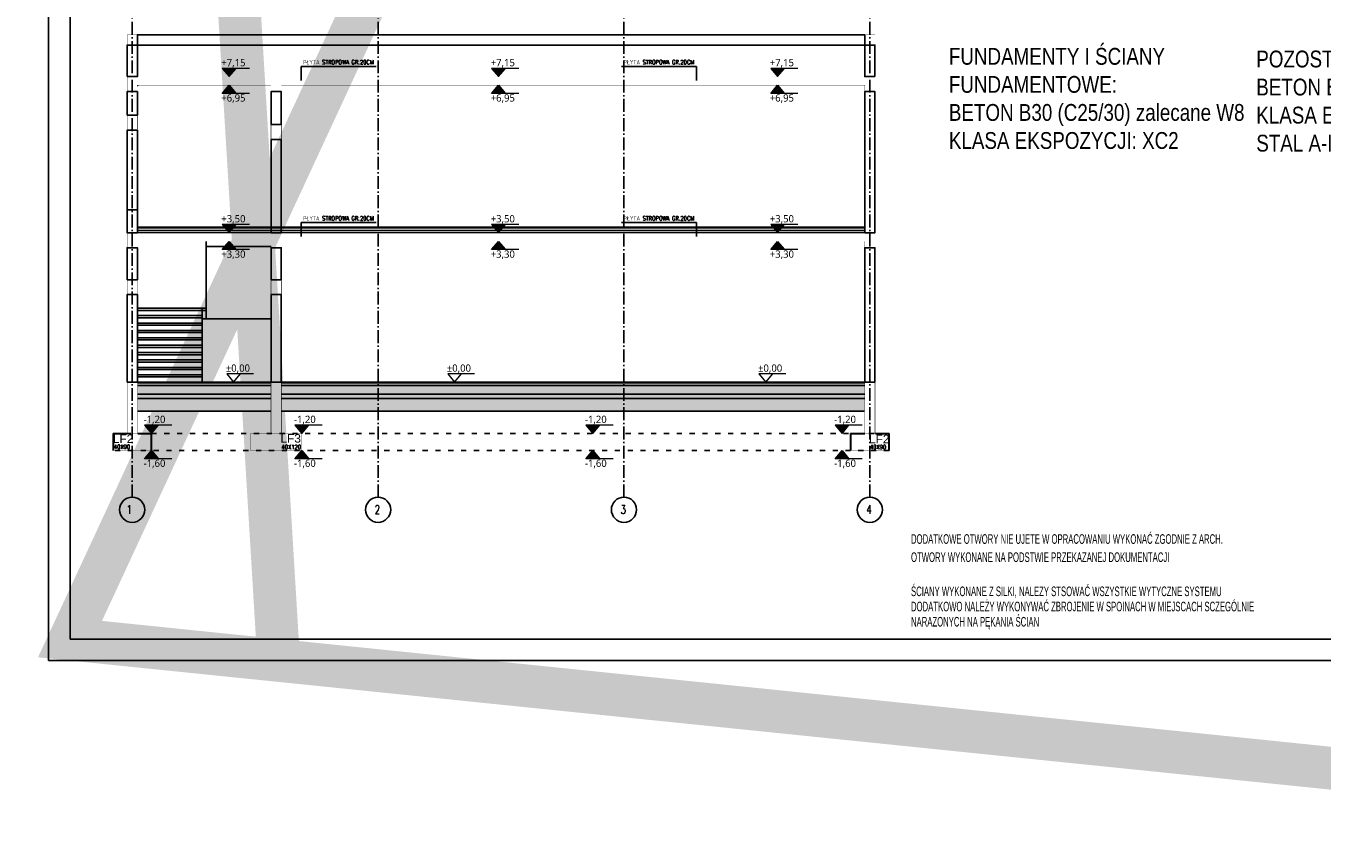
# Model space of a CAD drawing. Header units: millimetres. Extents: x -175722 to -110961, y 52375 to 104640.
# Tile 8 of 146: x -157363 to -154328, y 67740 to 69650. Entities that reach past the tile are written whole.
import ezdxf

# ---------------------------------------------------------------- set-up
doc = ezdxf.new("R2010")
doc.units = ezdxf.units.MM
doc.linetypes.add('ACAD_ISO03W100', pattern=[30, 12, -18])
doc.linetypes.add('ACAD_ISO10W100', pattern=[18, 12, -3, 0, -3])
for name, color, linetype in [('1', 7, 'Continuous'), ('AS_Balustrady', 53, 'Continuous'), ('BA_txg', 3, 'Continuous'), ('e-cad_cienkie', 1, 'Continuous'), ('e-cad_opisy', 7, 'Continuous'), ('H', 8, 'Continuous'), ('OSIE', 4, 'ACAD_ISO10W100')]:
    doc.layers.add(name, color=color, linetype=linetype)
for name, color, linetype, lineweight in [('A-FLOR-MCUT', 51, 'Continuous', 5), ('A-WALL', 113, 'Continuous', 5), ('A_KONSTRUKCJA', 170, 'Continuous', 30), ('K-Opisy', 3, 'Continuous', 13), ('k-opisy nadproży', 5, 'Continuous', 15)]:
    doc.layers.add(name, color=color, linetype=linetype, lineweight=lineweight)
doc.styles.add('Arial', font='arial.ttf', dxfattribs={"height": 90})
doc.styles.add('e-cad_1', font='simplex.shx', dxfattribs={"width": 0.8})
doc.styles.add('e-cad_3', font='simplex.shx', dxfattribs={"width": 0.8})
doc.styles.add('IDA_Text_1.100', font='segoeuil.ttf', dxfattribs={"height": 12.5})
doc.styles.add('STYL_R', font='arial.ttf')
doc.styles.add('TAB_Arial_bold', font='arialbd.ttf')
doc.dimstyles.new('e-cad_1_50_[cm]', dxfattribs={"dimscale": 5, "dimtxt": 2, "dimasz": 1, "dimexe": 1.25, "dimexo": 0.625, "dimtad": 1, "dimdec": 1, "dimrnd": 0.1, "dimzin": 1, "dimtxsty": 'e-cad_1', "dimblk": 'ARCHTICK', "dimcen": 2.5, "dimclrd": 256, "dimclre": 256, "dimclrt": 7, "dimadec": 0, "dimazin": 0, "dimtfac": 1, "dimtix": 1, "dimtmove": 1, "dimatfit": 1, "dimfxl": 0, "dimarcsym": 0})

# ---------------------------------------------------------------- blocks, each defined once
blk = doc.blocks.new('_ArchTick')
at = {"color": 0, "linetype": 'ByBlock', "const_width": 0.15}
blk.add_lwpolyline([(-0.5, -0.5), (0.5, 0.5)], dxfattribs=at)

msp = doc.modelspace()

# ---------------------------------------------------------------- hatches: boundary and pattern name
h = msp.add_hatch()
h.set_pattern_fill('FP_4', color=8, scale=0.1, style=0, pattern_type=2)
h.set_pattern_definition([(90, (-156323.76, 69142.971), (-15.875, 1e-15), [])])
h.paths.add_polyline_path([(-156788.98622, 68814.4708), (-156788.98622, 68816.4708), (-157101.98622, 68816.4708), (-157101.98622, 68814.4708)])
h.paths.add_polyline_path([(-156764.98622, 68816.4708), (-156764.98622, 68814.4708), (-156185.93898, 68814.4708), (-155398.98622, 68814.4708), (-155398.98622, 68816.4708)])
h = msp.add_hatch()
h.set_pattern_fill('FP_5', color=8, scale=0.1, style=0, pattern_type=2)
h.set_pattern_definition([(45, (-156323.76, 69142.97), (-11.40493, 11.40493), []), (45, (-156312.354, 69142.97), (-11.40493, 11.40493), [8.0645, -4.0323])])
h.paths.add_polyline_path([(-156788.98622, 68808.4708), (-156788.98622, 68814.4708), (-157101.98622, 68814.4708), (-157101.98622, 68808.4708)])
h.paths.add_polyline_path([(-156764.98622, 68814.4708), (-156764.98622, 68808.4708), (-156320.54877, 68808.4708), (-155398.98622, 68808.4708), (-155398.98622, 68814.4708)])
h = msp.add_hatch()
h.set_pattern_fill('FP_11', color=8, scale=0.1, angle=-18.43, style=0, pattern_type=2)
h.set_pattern_definition([(341.57, (-156251.3712, 68815.8358), (5.080294, 0.0004072), [0.1676, -35.9766, 4.0132, 0]), (198.43, (-156250.1013, 68815.8358), (5.0804204, -0.0004704), [0.1676, -35.9766, 4.0132, 0]), (288.43, (-156251.3712, 68815.8358), (-2.539129, 12.7010965), [12.0459, -28.1114]), (251.57, (-156250.1013, 68815.8358), (-2.539034, -12.701128), [12.0459, -28.1114])])
h.paths.add_polyline_path([(-156764.98622, 68808.4708), (-156764.98622, 68788.4708), (-156320.54877, 68788.4708), (-155398.98622, 68788.4708), (-155398.98622, 68808.4708)])
h.paths.add_polyline_path([(-156788.98622, 68788.4708), (-156788.98622, 68808.4708), (-157101.98622, 68808.4708), (-157101.98622, 68788.4708)])
h = msp.add_hatch()
h.set_pattern_fill('FP_12', color=8, scale=0.1, style=0, pattern_type=2)
h.set_pattern_definition([(45, (-156323.759, 69142.971), (4.276865, 15.68179), [20.1613, -4.0323, 0.1676, -3.8646])])
h.paths.add_polyline_path([(-156764.98622, 68788.4708), (-156764.98622, 68778.4708), (-155398.98622, 68778.4708), (-155398.98622, 68788.4708)])
h.paths.add_polyline_path([(-156788.98622, 68778.4708), (-156788.98622, 68788.4708), (-157101.98622, 68788.4708), (-157101.98622, 68778.4708)])
h = msp.add_hatch()
h.set_pattern_fill('FP_10', color=8, scale=0.1, style=0, pattern_type=2)
h.set_pattern_definition([(0, (-156323.7594, 69142.971), (20.32, 5.08), [1.6764, -13.5636, 1.6764, -13.5636, -81.28]), (0, (-156323.7594, 69142.971), (20.32, 5.08), [-30.48, 1.6764, -28.8036, 1.6764, -13.5636, -35.56]), (0, (-156323.7594, 69142.971), (20.32, 5.08), [-76.2, 1.6764, -8.4836, 1.6764, -23.7236]), (120, (-156316.1394, 69145.511), (-14.55941, 15.057636), [1.6764, -13.5636, 1.6764, -13.5636, -81.28]), (120, (-156316.1394, 69145.511), (-14.55941, 15.057636), [-30.48, 1.6764, -28.8036, 1.6764, -13.5636, -35.56]), (120, (-156316.1394, 69145.511), (-14.55941, 15.057636), [-76.2, 1.6764, -8.4836, 1.6764, -23.7236]), (240, (-156313.5994, 69155.671), (-5.76059, -20.137636), [1.6764, -13.5636, 1.6764, -13.5636, -81.28]), (240, (-156313.5994, 69155.671), (-5.76059, -20.137636), [-30.48, 1.6764, -28.8036, 1.6764, -13.5636, -35.56]), (240, (-156313.5994, 69155.671), (-5.76059, -20.137636), [-76.2, 1.6764, -8.4836, 1.6764, -23.7236])])
h.paths.add_polyline_path([(-156764.98622, 68778.4708), (-156764.98622, 68748.4708), (-155398.98622, 68748.4708), (-155398.98622, 68778.4708)])
h.paths.add_polyline_path([(-156788.98622, 68748.4708), (-156788.98622, 68778.4708), (-157101.98622, 68778.4708), (-157101.98622, 68748.4708)])
at = {"layer": 'k-opisy nadproży', "linetype": 'ByBlock'}
h = msp.add_hatch(color=8, dxfattribs=at)
h.dxf.hatch_style = 1
h.paths.add_polyline_path([(-156870.84633, 69550.73816), (-156903.30401, 69550.73816), (-156887.07517, 69531.4708)])
h = msp.add_hatch(color=8, dxfattribs=at)
h.dxf.hatch_style = 1
h.paths.add_polyline_path([(-156240.10082, 69550.73816), (-156272.5585, 69550.73816), (-156256.32966, 69531.4708)])
h = msp.add_hatch(color=8, dxfattribs=at)
h.dxf.hatch_style = 1
h.paths.add_polyline_path([(-155586.68242, 69550.73816), (-155619.14011, 69550.73816), (-155602.91127, 69531.4708)])
h = msp.add_hatch(color=8, dxfattribs=at)
h.dxf.hatch_style = 1
h.paths.add_polyline_path([(-156870.84633, 69492.20344), (-156903.30401, 69492.20344), (-156887.07517, 69511.4708)])
h = msp.add_hatch(color=8, dxfattribs=at)
h.dxf.hatch_style = 1
h.paths.add_polyline_path([(-156240.10082, 69492.20344), (-156272.5585, 69492.20344), (-156256.32966, 69511.4708)])
h = msp.add_hatch(color=8, dxfattribs=at)
h.dxf.hatch_style = 1
h.paths.add_polyline_path([(-155586.68242, 69492.20344), (-155619.14011, 69492.20344), (-155602.91127, 69511.4708)])
h = msp.add_hatch(color=8, dxfattribs=at)
h.dxf.hatch_style = 1
h.paths.add_polyline_path([(-156870.84633, 69185.23816), (-156903.30401, 69185.23816), (-156887.07517, 69165.9708)])
h = msp.add_hatch(color=8, dxfattribs=at)
h.dxf.hatch_style = 1
h.paths.add_polyline_path([(-156240.10082, 69185.23816), (-156272.5585, 69185.23816), (-156256.32966, 69165.9708)])
h = msp.add_hatch(color=8, dxfattribs=at)
h.dxf.hatch_style = 1
h.paths.add_polyline_path([(-155586.68242, 69185.23816), (-155619.14011, 69185.23816), (-155602.91127, 69165.9708)])
h = msp.add_hatch(color=8, dxfattribs=at)
h.dxf.hatch_style = 1
h.paths.add_polyline_path([(-156870.84633, 69126.70344), (-156903.30401, 69126.70344), (-156887.07517, 69145.9708)])
h = msp.add_hatch(color=8, dxfattribs=at)
h.dxf.hatch_style = 1
h.paths.add_polyline_path([(-156240.10082, 69126.70344), (-156272.5585, 69126.70344), (-156256.32966, 69145.9708)])
h = msp.add_hatch(color=8, dxfattribs=at)
h.dxf.hatch_style = 1
h.paths.add_polyline_path([(-155586.68242, 69126.70344), (-155619.14011, 69126.70344), (-155602.91127, 69145.9708)])
h = msp.add_hatch(color=8, dxfattribs=at)
h.dxf.hatch_style = 1
h.paths.add_polyline_path([(-157052.75738, 68715.73816), (-157085.21506, 68715.73816), (-157068.98622, 68696.4708)])
h = msp.add_hatch(color=8, dxfattribs=at)
h.dxf.hatch_style = 1
h.paths.add_polyline_path([(-156700.75738, 68715.73816), (-156733.21506, 68715.73816), (-156716.98622, 68696.4708)])
h = msp.add_hatch(color=8, dxfattribs=at)
h.dxf.hatch_style = 1
h.paths.add_polyline_path([(-156019.50891, 68715.73816), (-156051.9666, 68715.73816), (-156035.73775, 68696.4708)])
h = msp.add_hatch(color=8, dxfattribs=at)
h.dxf.hatch_style = 1
h.paths.add_polyline_path([(-155435.96534, 68715.73816), (-155468.42303, 68715.73816), (-155452.19419, 68696.4708)])
h = msp.add_hatch(color=8, dxfattribs=at)
h.dxf.hatch_style = 1
h.paths.add_polyline_path([(-157052.75738, 68637.20344), (-157085.21506, 68637.20344), (-157068.98622, 68656.4708)])
h = msp.add_hatch(color=8, dxfattribs=at)
h.dxf.hatch_style = 1
h.paths.add_polyline_path([(-156700.75738, 68637.20344), (-156733.21506, 68637.20344), (-156716.98622, 68656.4708)])
h = msp.add_hatch(color=8, dxfattribs=at)
h.dxf.hatch_style = 1
h.paths.add_polyline_path([(-156019.50891, 68637.20344), (-156051.9666, 68637.20344), (-156035.73775, 68656.4708)])
h = msp.add_hatch(color=8, dxfattribs=at)
h.dxf.hatch_style = 1
h.paths.add_polyline_path([(-155435.96534, 68637.20344), (-155468.42303, 68637.20344), (-155452.19419, 68656.4708)])

# ---------------------------------------------------------------- linework, layer by layer
at = {"color": 8}
for p, q in [((-157101.98622, 69629.4708), (-157101.98622, 69534.9708)), ((-157101.98622, 69179.4708), (-157101.98622, 69219.4708)), ((-155398.98622, 69177.4708), (-157101.98622, 69177.4708)), ((-155398.98622, 69171.4708), (-157101.98622, 69171.4708)), ((-155400.48622, 69179.4708), (-157100.48622, 69179.4708)), ((-156940.48622, 68964.32794), (-156940.48622, 69145.9708)), ((-156940.48622, 69134.10266), (-156788.98622, 69134.10266)), ((-157101.83521, 68989.32794), (-156940.48622, 68989.32794)), ((-157101.83521, 68984.32794), (-156950.48622, 68984.32794)), ((-156950.48622, 68984.32794), (-157101.83521, 68984.32794)), ((-156950.48622, 68816.4708), (-156950.48622, 68989.32794)), ((-156950.48622, 68984.32794), (-156940.48622, 68984.32794)), ((-156940.48622, 68984.32794), (-156950.48622, 68984.32794)), ((-157101.83521, 68972.04223), (-156950.48622, 68972.04223)), ((-157101.83521, 68967.04223), (-156950.48622, 68967.04223)), ((-156950.48622, 68967.04223), (-157101.83521, 68967.04223)), ((-157101.83521, 68954.75651), (-156950.48622, 68954.75651)), ((-157101.83521, 68949.75651), (-156950.48622, 68949.75651)), ((-156950.48622, 68949.75651), (-157101.83521, 68949.75651)), ((-156950.48622, 68964.32794), (-156788.98622, 68964.32794)), ((-157101.83521, 68937.4708), (-156950.48622, 68937.4708)), ((-157101.83521, 68932.4708), (-156950.48622, 68932.4708)), ((-156950.48622, 68932.4708), (-157101.83521, 68932.4708)), ((-157101.83521, 68920.18509), (-156950.48622, 68920.18509)), ((-157101.83521, 68915.18509), (-156950.48622, 68915.18509)), ((-156950.48622, 68915.18509), (-157101.83521, 68915.18509)), ((-157101.83521, 68902.89937), (-156950.48622, 68902.89937)), ((-157101.83521, 68897.89937), (-156950.48622, 68897.89937)), ((-156950.48622, 68897.89937), (-157101.83521, 68897.89937)), ((-157101.83521, 68885.61366), (-156950.48622, 68885.61366)), ((-157101.83521, 68880.61366), (-156950.48622, 68880.61366)), ((-156950.48622, 68880.61366), (-157101.83521, 68880.61366)), ((-157101.83521, 68868.32794), (-156950.48622, 68868.32794)), ((-157101.83521, 68863.32794), (-156950.48622, 68863.32794)), ((-156950.48622, 68863.32794), (-157101.83521, 68863.32794)), ((-157101.83521, 68851.04223), (-156950.48622, 68851.04223)), ((-157101.83521, 68846.04223), (-156950.48622, 68846.04223)), ((-156950.48622, 68846.04223), (-157101.83521, 68846.04223)), ((-157101.83521, 68833.75651), (-156950.48622, 68833.75651)), ((-157100.48622, 68828.75651), (-156950.48622, 68828.75651)), ((-156950.48622, 68828.75651), (-157100.48622, 68828.75651)), ((-155400.48622, 68816.4708), (-157125.98622, 68816.4708)), ((-156788.98622, 68814.4708), (-157101.98622, 68814.4708)), ((-156788.98622, 68808.4708), (-157101.98622, 68808.4708)), ((-155398.98622, 68814.4708), (-156764.98622, 68814.4708)), ((-155398.98622, 68808.4708), (-156764.98622, 68808.4708)), ((-156788.98622, 68788.4708), (-157101.98622, 68788.4708)), ((-156788.98622, 68778.4708), (-157101.98622, 68778.4708)), ((-155398.98622, 68788.4708), (-156764.98622, 68788.4708)), ((-155398.98622, 68778.4708), (-156764.98622, 68778.4708)), ((-157100.48622, 68748.4708), (-156788.98622, 68748.4708)), ((-156764.98622, 68748.4708), (-155400.48622, 68748.4708))]:
    msp.add_line(p, q, dxfattribs=at)
at = {"color": 8, "linetype": 'ACAD_ISO03W100'}
for p, q in [((-157158.98622, 68696.4708), (-155341.98622, 68696.4708)), ((-155341.98622, 68656.4708), (-157158.98622, 68656.4708))]:
    msp.add_line(p, q, dxfattribs=at)
at = {"const_width": 100}
msp.add_lwpolyline([(-153159.65197, 77075.05579), (-153159.65197, 67795.39255), (-157259.65197, 68215.05579), (-153208.68539, 76944.37101), (-157309.65197, 77075.05579), (-156771.16506, 68165.05579)], dxfattribs=at)
at = {"color": 8}
for points in [[(-157101.98622, 69605.4708), (-155398.98622, 69605.4708), (-155398.98622, 69629.4708), (-157101.98622, 69629.4708)], [(-157125.98622, 69531.4708), (-157101.98622, 69531.4708), (-157101.98622, 69605.4708), (-157125.98622, 69605.4708)], [(-155374.98622, 69531.4708), (-155398.98622, 69531.4708), (-155398.98622, 69605.4708), (-155374.98622, 69605.4708)], [(-157125.98622, 69440.9708), (-157101.98622, 69440.9708), (-157101.98622, 69496.4708), (-157125.98622, 69496.4708)], [(-156788.98622, 69419.23996), (-156764.98622, 69419.23996), (-156764.98622, 69496.4708), (-156788.98622, 69496.4708)], [(-155398.98613, 69165.9708), (-155374.98613, 69165.9708), (-155374.98613, 69496.4708), (-155398.98613, 69496.4708)], [(-157125.98622, 69219.4708), (-157101.98622, 69219.4708), (-157101.98622, 69405.9708), (-157125.98622, 69405.9708)], [(-156788.98622, 69384.23996), (-156764.98622, 69384.23996), (-156764.98622, 69165.9708), (-156788.98622, 69165.9708)], [(-157101.98622, 69165.9708), (-157125.98622, 69165.9708), (-157125.98622, 69219.4708), (-157101.98622, 69219.4708)], [(-157125.83521, 69056.23996), (-157101.83521, 69056.23996), (-157101.83521, 69130.9708), (-157125.83521, 69130.9708)], [(-156788.98622, 69056.23996), (-156764.98622, 69056.23996), (-156764.98622, 69130.9708), (-156788.98622, 69130.9708)], [(-155398.98613, 68816.4708), (-155374.98613, 68816.4708), (-155374.98613, 69130.9708), (-155398.98613, 69130.9708)], [(-157125.83521, 68816.4708), (-157101.83521, 68816.4708), (-157101.83521, 69021.23996), (-157125.83521, 69021.23996)], [(-156788.98622, 69021.23996), (-156764.98622, 69021.23996), (-156764.98622, 68816.4708), (-156788.98622, 68816.4708)]]:
    msp.add_lwpolyline(points, close=True, dxfattribs=at)
at = {"layer": '1', "color": 32}
for points in [[(-157309.65197, 68165.05579), (-153109.65197, 68165.05579), (-153109.65197, 71135.05579), (-157309.65197, 71135.05579)], [(-157259.65197, 68215.05579), (-153159.65197, 68215.05579), (-153159.65197, 71085.05579), (-157259.65197, 71085.05579)]]:
    msp.add_lwpolyline(points, close=True, dxfattribs=at)
at = {"layer": 'A-FLOR-MCUT'}
for p, q in [((-157101.98622, 69510.9708), (-157101.98622, 69509.4708)), ((-155375.48622, 69165.9708), (-157125.98622, 69165.9708)), ((-157101.98622, 69179.4708), (-157101.98622, 69165.9708)), ((-155398.98622, 69165.9708), (-155398.98622, 69179.4708))]:
    msp.add_line(p, q, dxfattribs=at)
at = {"layer": 'A-WALL'}
msp.add_line((-157101.98622, 69179.4708), (-157100.48622, 69179.4708), dxfattribs=at)
at = {"layer": 'A_KONSTRUKCJA', "color": 1}
for p, q in [((-157158.98622, 68696.4708), (-157158.98622, 68656.4708)), ((-157158.98622, 68696.4708), (-157125.98622, 68696.4708)), ((-157100.48622, 68696.4708), (-157068.98622, 68696.4708)), ((-157068.98622, 68656.4708), (-157068.98622, 68696.4708)), ((-155431.98622, 68696.4708), (-155431.98622, 68656.4708)), ((-155431.98622, 68696.4708), (-155398.98622, 68696.4708)), ((-155373.48622, 68696.4708), (-155341.48622, 68696.4708)), ((-155341.98622, 68656.4708), (-155341.98622, 68696.4708))]:
    msp.add_line(p, q, dxfattribs=at)
for points, const_width in [([(-157125.98622, 69605.4708), (-157101.98622, 69605.4708), (-157101.98622, 69629.4708), (-157125.98622, 69629.4708)], 0.5), ([(-155398.98622, 69605.4708), (-155374.98622, 69605.4708), (-155374.98622, 69629.4708), (-155398.98622, 69629.4708)], 0.5), ([(-157125.98622, 69405.9708), (-157101.98622, 69405.9708), (-157101.98622, 69440.9708), (-157125.98622, 69440.9708)], 1), ([(-156788.98622, 69384.23996), (-156764.98622, 69384.23996), (-156764.98622, 69419.23996), (-156788.98622, 69419.23996)], 1), ([(-157125.83521, 69021.23996), (-157101.83521, 69021.23996), (-157101.83521, 69056.23996), (-157125.83521, 69056.23996)], 1), ([(-156788.98622, 69021.23996), (-156764.98622, 69021.23996), (-156764.98622, 69056.23996), (-156788.98622, 69056.23996)], 1), ([(-157125.83521, 68696.4708), (-157101.83521, 68696.4708), (-157101.83521, 68816.4708), (-157125.83521, 68816.4708)], 1), ([(-156788.98622, 68696.4708), (-156764.98622, 68696.4708), (-156764.98622, 68816.4708), (-156788.98622, 68816.4708)], 1), ([(-155398.98613, 68696.4708), (-155374.98613, 68696.4708), (-155374.98613, 68816.4708), (-155398.98613, 68816.4708)], 1), ([(-157158.98622, 68656.4708), (-157068.98622, 68656.4708), (-157068.98622, 68696.4708), (-157158.98622, 68696.4708)], 1), ([(-156836.98622, 68656.4708), (-156716.98622, 68656.4708), (-156716.98622, 68696.4708), (-156836.98622, 68696.4708)], 1), ([(-155431.98613, 68656.4708), (-155341.98613, 68656.4708), (-155341.98613, 68696.4708), (-155431.98613, 68696.4708)], 1)]:
    msp.add_lwpolyline(points, close=True, dxfattribs=dict(at, const_width=const_width))
at = {"layer": 'A_KONSTRUKCJA', "color": 1, "const_width": 0.5}
for points in [[(-157125.98622, 69496.4708), (-157125.98622, 69531.4708), (-155374.98622, 69531.4708), (-155374.98622, 69496.4708), (-155398.98622, 69496.4708), (-155398.98622, 69511.4708), (-156764.98622, 69511.4708), (-156764.98622, 69496.4708), (-156788.98622, 69496.4708), (-156788.98622, 69511.4708), (-157101.98622, 69511.4708), (-157101.98622, 69496.4708), (-157125.98622, 69496.4708)], [(-157125.98622, 69130.9708), (-157125.98622, 69165.9708), (-155374.98622, 69165.9708), (-155374.98622, 69130.9708), (-155398.98622, 69130.9708), (-155398.98622, 69145.9708), (-156764.98622, 69145.9708), (-156764.98622, 69130.9708), (-156788.98622, 69130.9708), (-156788.98622, 69145.9708), (-157101.98622, 69145.9708), (-157101.98622, 69130.9708), (-157125.98622, 69130.9708)]]:
    msp.add_lwpolyline(points, dxfattribs=at)
at = {"layer": 'H', "color": 142, "linetype": 'ByBlock', "ltscale": 0.1}
for centre in [(-157113.98622, 68517.77974), (-156538.31956, 68517.77974), (-155962.65289, 68517.77974), (-155386.98622, 68517.77974)]:
    msp.add_circle(centre, 29.45441, dxfattribs=at)
at = {"layer": 'k-opisy nadproży', "color": 8, "linetype": 'ByBlock'}
for points in [[(-156839.67936, 69550.73816), (-156903.30401, 69550.73816), (-156887.07517, 69531.4708), (-156870.84633, 69550.73816)], [(-156208.93385, 69550.73816), (-156272.5585, 69550.73816), (-156256.32966, 69531.4708), (-156240.10082, 69550.73816)], [(-155555.51546, 69550.73816), (-155619.14011, 69550.73816), (-155602.91127, 69531.4708), (-155586.68242, 69550.73816)], [(-156839.67936, 69492.20344), (-156903.30401, 69492.20344), (-156887.07517, 69511.4708), (-156870.84633, 69492.20344)], [(-156208.93385, 69492.20344), (-156272.5585, 69492.20344), (-156256.32966, 69511.4708), (-156240.10082, 69492.20344)], [(-155555.51546, 69492.20344), (-155619.14011, 69492.20344), (-155602.91127, 69511.4708), (-155586.68242, 69492.20344)], [(-156839.67936, 69185.23816), (-156903.30401, 69185.23816), (-156887.07517, 69165.9708), (-156870.84633, 69185.23816)], [(-156208.93385, 69185.23816), (-156272.5585, 69185.23816), (-156256.32966, 69165.9708), (-156240.10082, 69185.23816)], [(-155555.51546, 69185.23816), (-155619.14011, 69185.23816), (-155602.91127, 69165.9708), (-155586.68242, 69185.23816)], [(-156839.67936, 69126.70344), (-156903.30401, 69126.70344), (-156887.07517, 69145.9708), (-156870.84633, 69126.70344)], [(-156208.93385, 69126.70344), (-156272.5585, 69126.70344), (-156256.32966, 69145.9708), (-156240.10082, 69126.70344)], [(-155555.51546, 69126.70344), (-155619.14011, 69126.70344), (-155602.91127, 69145.9708), (-155586.68242, 69126.70344)], [(-156829.66072, 68835.73816), (-156892.71003, 68835.73816), (-156876.48119, 68816.4708), (-156860.25234, 68835.73816)], [(-156312.25407, 68835.73816), (-156375.30338, 68835.73816), (-156359.07453, 68816.4708), (-156342.84569, 68835.73816)], [(-155583.55747, 68835.73816), (-155646.60678, 68835.73816), (-155630.37793, 68816.4708), (-155614.14909, 68835.73816)], [(-157021.59041, 68715.73816), (-157085.21506, 68715.73816), (-157068.98622, 68696.4708), (-157052.75738, 68715.73816)], [(-156669.59041, 68715.73816), (-156733.21506, 68715.73816), (-156716.98622, 68696.4708), (-156700.75738, 68715.73816)], [(-155988.34194, 68715.73816), (-156051.9666, 68715.73816), (-156035.73775, 68696.4708), (-156019.50891, 68715.73816)], [(-155404.79838, 68715.73816), (-155468.42303, 68715.73816), (-155452.19419, 68696.4708), (-155435.96534, 68715.73816)], [(-157021.59041, 68637.20344), (-157085.21506, 68637.20344), (-157068.98622, 68656.4708), (-157052.75738, 68637.20344)], [(-156669.59041, 68637.20344), (-156733.21506, 68637.20344), (-156716.98622, 68656.4708), (-156700.75738, 68637.20344)], [(-155988.34194, 68637.20344), (-156051.9666, 68637.20344), (-156035.73775, 68656.4708), (-156019.50891, 68637.20344)], [(-155404.79838, 68637.20344), (-155468.42303, 68637.20344), (-155452.19419, 68656.4708), (-155435.96534, 68637.20344)]]:
    msp.add_lwpolyline(points, dxfattribs=at)
at = {"layer": 'OSIE', "ltscale": 2.5}
for p, q in [((-157113.98622, 68547.23415), (-157113.98622, 69670.58908)), ((-156538.31956, 68547.23415), (-156538.31956, 69670.58908)), ((-155962.65289, 68547.23415), (-155962.65289, 69670.58908)), ((-155386.98622, 68547.23415), (-155386.98622, 69670.58908))]:
    msp.add_line(p, q, dxfattribs=at)

# ---------------------------------------------------------------- texts
at = {"layer": 'AS_Balustrady', "linetype": 'Continuous', "ltscale": 0.25, "style": 'Arial'}
for s, p in [('LF2', (-157159.47571, 68674.04695)), ('LF3', (-156767.01527, 68674.80123)), ('LF2', (-155389.13931, 68673.40285))]:
    msp.add_text(s, height=20, dxfattribs=at).set_placement(p)
at = {"layer": 'AS_Balustrady', "linetype": 'Continuous', "ltscale": 0.25, "style": 'e-cad_3', "width": 0.8}
for s, p in [('40X90', (-157157.05806, 68660.04992)), ('40X120', (-156764.52175, 68659.74317)), ('40X90', (-155386.72166, 68659.40582))]:
    msp.add_text(s, height=10, dxfattribs=at).set_placement(p)
at = {"layer": 'BA_txg', "width": 0.6}
for s, p in [('DODATKOWE OTWORY NIE UJETE W OPRACOWANIU WYKONAĆ ZGODNIE Z ARCH.', (-155290.57789, 68438.05374)), ('OTWORY WYKONANE NA PODSTWIE PRZEKAZANEJ DOKUMENTACJI', (-155290.57789, 68395.55602)), ('ŚCIANY WYKONANE Z SILKI, NALEZY STSOWAĆ WSZYSTKIE WYTYCZNE SYSTEMU', (-155290.57789, 68315.62308)), ('DODATKOWO NALEŻY WYKONYWAĆ ZBROJENIE W SPOINACH W MIEJSCACH SCZEGÓLNIE', (-155290.57789, 68280.03425)), ('NARAZONYCH NA PĘKANIA ŚCIAN', (-155290.57789, 68244.44542))]:
    msp.add_text(s, height=22.5, dxfattribs=at).set_placement(p)
at = {"layer": 'e-cad_opisy', "ltscale": 2, "style": 'e-cad_1', "width": 0.8}
for p in [(-156713.77958, 69560.31252), (-155963.40799, 69560.31252), (-156713.77958, 69194.81252), (-155963.40799, 69194.81252)]:
    msp.add_text('PŁYTA STROPOWA GR.20CM', height=10, dxfattribs=at).set_placement(p)
at = {"layer": 'H', "color": 142, "linetype": 'ByBlock', "ltscale": 0.1, "char_height": 20, "width": 32.7021847, "attachment_point": 3, "style": 'TAB_Arial_bold'}
for s, insert in [('{\\Fromans|c238;\\W0.7;1}', (-157115.00456, 68528.25419)), ('{\\Fromans|c238;\\W0.7;2}', (-156534.09637, 68528.25419)), ('{\\Fromans|c238;\\W0.7;3}', (-155958.4297, 68528.25419)), ('{\\Fromans|c238;\\W0.7;4}', (-155382.76303, 68528.25419))]:
    msp.add_mtext(s, dxfattribs=dict(at, insert=insert))
at = {"layer": 'K-Opisy', "char_height": 39.375, "width": 718.1924606, "attachment_point": 1, "style": 'STYL_R'}
for s, insert in [('{\\fArial|b0|i0|c238|p34;\\W0.8;FUNDAMENTY I ŚCIANY FUNDAMENTOWE:\\PBETON B30 (C25/30) zalecane W8\\PKLASA EKSPOZYCJI: XC2}', (-155201.94951, 69598.64811)), ('{\\fArial|b0|i0|c238|p34;\\W0.8;\\PPOZOSTAŁE:\\PBETON B30 (C25/30) \\PKLASA EKSPOZYCJI: XC1\\PSTAL A-IIIN (B500SP)}', (-154482.22513, 69658.04182))]:
    msp.add_mtext(s, dxfattribs=dict(at, insert=insert))
at = {"layer": 'k-opisy nadproży', "color": 8, "linetype": 'ByBlock', "char_height": 17, "style": 'IDA_Text_1.100'}
for s, insert, width, attachment_point in [('+7,15', (-156905.43257, 69572.84184), 227.0389074, 1), ('+7,15', (-156274.68706, 69572.84184), 227.0389074, 1), ('+7,15', (-155621.26866, 69572.84184), 227.0389074, 1), ('+6,95', (-156905.43257, 69470.09976), 227.0389074, 7), ('+6,95', (-156274.68706, 69470.09976), 227.0389074, 7), ('+6,95', (-155621.26866, 69470.09976), 227.0389074, 7), ('+3,50', (-156905.43257, 69207.34184), 227.0389074, 1), ('+3,50', (-156274.68706, 69207.34184), 227.0389074, 1), ('+3,50', (-155621.26866, 69207.34184), 227.0389074, 1), ('+3,30', (-156905.43257, 69104.59976), 227.0389074, 7), ('+3,30', (-156274.68706, 69104.59976), 227.0389074, 7), ('+3,30', (-155621.26866, 69104.59976), 227.0389074, 7), ('%%P0,00', (-156894.83858, 68857.84184), 272.0838747, 1), ('%%P0,00', (-156377.43193, 68857.84184), 272.0838747, 1), ('%%P0,00', (-155648.73533, 68857.84184), 272.0838747, 1), ('-1,20', (-157087.34362, 68737.84184), 227.0389074, 1), ('-1,20', (-156735.34362, 68737.84184), 227.0389074, 1), ('-1,20', (-156054.09515, 68737.84184), 227.0389074, 1), ('-1,20', (-155470.55158, 68737.84184), 227.0389074, 1), ('-1,60', (-157087.34362, 68615.09976), 227.0389074, 7), ('-1,60', (-156735.34362, 68615.09976), 227.0389074, 7), ('-1,60', (-156054.09515, 68615.09976), 227.0389074, 7), ('-1,60', (-155470.55158, 68615.09976), 227.0389074, 7)]:
    msp.add_mtext(s, dxfattribs=dict(at, insert=insert, width=width, attachment_point=attachment_point))

# ---------------------------------------------------------------- leaders
at = {"layer": 'e-cad_cienkie', "ltscale": 2}
for points in [[(-156718.77958, 69522.75226), (-156718.77958, 69555.31251), (-156543.06529, 69555.31251)], [(-155792.69371, 69522.75226), (-155792.69371, 69555.31251), (-155968.40799, 69555.31251)], [(-156718.77958, 69157.25226), (-156718.77958, 69189.81251), (-156543.06529, 69189.81251)], [(-155792.69371, 69157.25226), (-155792.69371, 69189.81251), (-155968.40799, 69189.81251)]]:
    msp.add_leader(points, dimstyle='e-cad_1_50_[cm]', dxfattribs=at)

doc.saveas('drawing.dxf')
